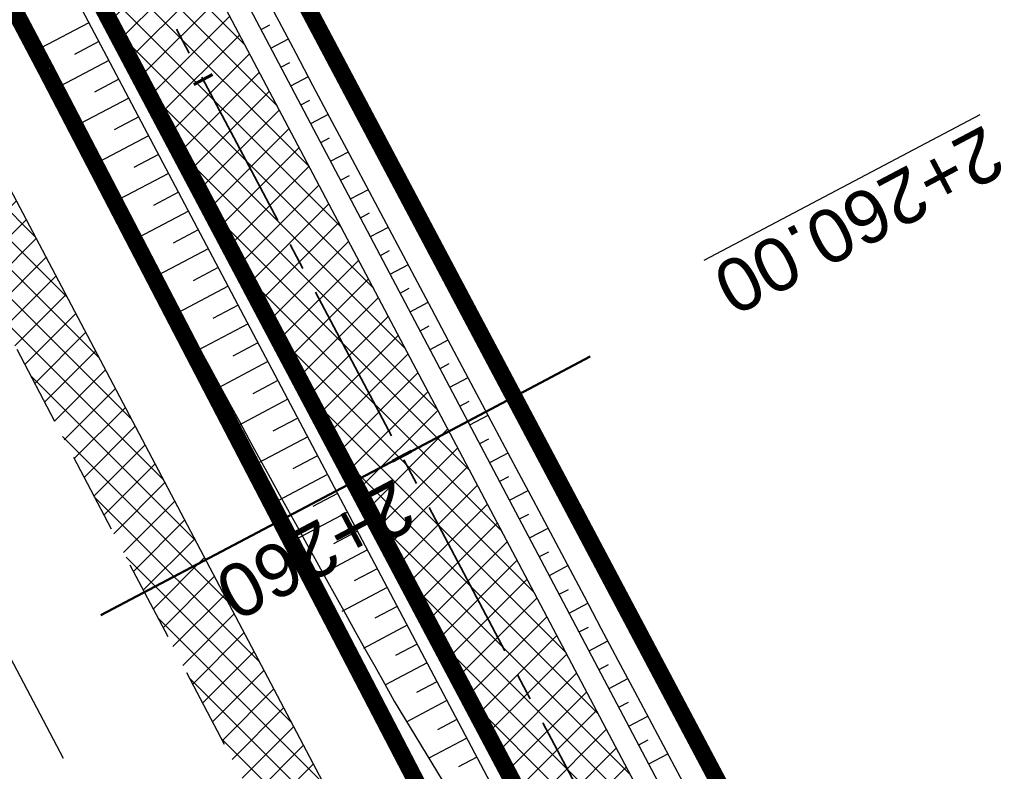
# Model space of a CAD drawing. Header units: metres. Extents: x 7529682 to 7533711, y 5721195 to 5727842.
# Tile 112 of 232: x 7530762 to 7530785, y 5725794 to 5725812. Entities that reach past the tile are written whole.
import ezdxf

# ---------------------------------------------------------------- set-up
doc = ezdxf.new("R2010")
doc.units = ezdxf.units.M
for name, pattern in [('817-dzialki-09-05-04$0$HIDDEN', [0.375, 0.25, -0.125]), ('ACAD_ISO05W100', [33, 24, -3, 0, -3, 0, -3]), ('CENTER', [50.800000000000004, 31.75, -6.35, 6.35, -6.35]), ('CENTER2', [28.575000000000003, 19.05, -3.175, 3.175, -3.175]), ('HIDDEN', [9.524999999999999, 6.35, -3.175])]:
    doc.linetypes.add(name, pattern=pattern)
for name, color, linetype in [('C-DROGI-SYTUACJA', 7, 'Continuous'), ('C-DROGI-SYTUACJA-ETYKIETY', 7, 'Continuous'), ('D-hatch-pobocza', 131, 'Continuous'), ('D-pobocza', 60, 'Continuous'), ('D-rowy', 160, 'Continuous'), ('D-skarpa', 2, 'Continuous'), ('D-skarpa-kreskowanie', 2, 'Continuous')]:
    doc.layers.add(name, color=color, linetype=linetype)
for name, color, linetype, lineweight, true_color in [('D-hatch-ciag-pieszo-rowerowy', 7, 'Continuous', 13, 0xff9f80), ('D-LR-etap-III', 7, '817-dzialki-09-05-04$0$HIDDEN', 50, 0x00008f), ('D-przekroje-pop', 7, 'Continuous', 50, 0x000099)]:
    doc.layers.add(name, color=color, linetype=linetype, lineweight=lineweight, true_color=true_color)
for name, color, linetype, lineweight in [('D-krawędzie', 3, 'Continuous', 30), ('D-obrzeża', 2, 'Continuous', 30), ('D-oś', 10, 'CENTER', 30), ('D-pas-drogowy', 7, 'ACAD_ISO05W100', 50)]:
    doc.layers.add(name, color=color, linetype=linetype, lineweight=lineweight)
doc.layers.add('poprzeczki', color=7, linetype='Continuous', true_color=0x0000c7)
doc.styles.get("Standard").update_dxf_attribs({"font": 'arial.ttf'})
pattern_1 = [(45, (0, 0), (-0.3367596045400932, 0.3367596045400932), []), (135, (0, 0), (-0.3367596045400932, -0.3367596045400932), [])]

# ---------------------------------------------------------------- blocks, each defined once
blk = doc.blocks.new('AeccTickLine')
at = {"color": 0, "linetype": 'ByBlock', "lineweight": -2}
blk.add_line((0, 1), (-3.673819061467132e-16, -1), dxfattribs=at)

msp = doc.modelspace()

# ---------------------------------------------------------------- hatches: boundary and pattern name
at = {"layer": 'D-hatch-ciag-pieszo-rowerowy'}
h = msp.add_hatch(dxfattribs=at)
h.set_pattern_fill('ANSI37', color=256, scale=0.15, style=0)
h.set_pattern_definition(pattern_1)
edge = h.paths.add_edge_path()
edge.add_line((7530776.607199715, 5725790.32115803), (7530759.629252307, 5725822.460878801))
edge.add_line((7530759.629252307, 5725822.460878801), (7530758.520315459, 5725821.883972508))
edge.add_line((7530758.520315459, 5725821.883972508), (7530775.500859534, 5725789.739336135))
edge.add_line((7530775.500859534, 5725789.739336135), (7530792.728626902, 5725756.83339883))
edge.add_line((7530792.728626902, 5725756.83339883), (7530803.872935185, 5725735.729115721))
edge.add_arc((7530538.588320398, 5725595.643166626), 299.9999999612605, 26.897255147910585, 27.836700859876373, ccw=False)
edge.add_line((7530806.134081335, 5725731.360762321), (7530814.970565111, 5725713.941033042))
edge.add_line((7530814.970565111, 5725713.941033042), (7530815.845092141, 5725714.97978109))
edge.add_line((7530815.845092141, 5725714.97978109), (7530807.239406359, 5725731.94451075))
edge.add_arc((7530539.69370321, 5725596.226801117), 299.9999999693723, 26.89727954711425, 27.83670124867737)
edge.add_line((7530804.978317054, 5725736.312752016), (7530793.835011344, 5725757.415136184))
edge.add_line((7530793.835011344, 5725757.415136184), (7530776.607199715, 5725790.32115803))
edge = h.paths.add_edge_path()
edge.add_line((7530816.037319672, 5725715.20810562), (7530816.719618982, 5725716.018528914))
edge.add_line((7530816.719618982, 5725716.018528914), (7530808.344729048, 5725732.528263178))
edge.add_arc((7530540.799086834, 5725596.810433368), 299.9999999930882, 26.89730528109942, 27.83670086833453)
edge.add_line((7530806.083701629, 5725736.896382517), (7530794.941395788, 5725757.996873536))
edge.add_line((7530794.941395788, 5725757.996873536), (7530777.713539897, 5725790.902979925))
edge.add_line((7530777.713539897, 5725790.902979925), (7530760.738189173, 5725823.037785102))
edge.add_line((7530760.738189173, 5725823.037785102), (7530759.629252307, 5725822.460878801))
edge.add_line((7530759.629252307, 5725822.460878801), (7530776.607199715, 5725790.32115803))
edge.add_line((7530776.607199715, 5725790.32115803), (7530793.835011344, 5725757.415136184))
edge.add_line((7530793.835011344, 5725757.415136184), (7530804.978317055, 5725736.312752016))
edge.add_arc((7530539.69370321, 5725596.226801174), 299.9999999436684, 26.89727953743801, 27.83670123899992, ccw=False)
edge.add_line((7530807.239406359, 5725731.94451075), (7530815.845092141, 5725714.97978109))
edge.add_line((7530815.845092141, 5725714.97978109), (7530816.037319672, 5725715.20810562))
at = {"layer": 'D-hatch-pobocza'}
h = msp.add_hatch(dxfattribs=at)
h.set_pattern_fill('ANSI37', color=256, scale=0.15, style=0)
h.set_pattern_definition(pattern_1)
h.paths.add_polyline_path([(7530720.98, 5725884.44), (7530708.37, 5725908.34), (7530695.8, 5725932.28), (7530687.36, 5725949.02), (7530675.509999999, 5725970.87), (7530663.29, 5725994.02), (7530649.63, 5726020.19), (7530635.9, 5726046.17), (7530600.685173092, 5726114.059213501), (7530599.742800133, 5726113.514541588), (7530641.555222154, 5726032.007915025), (7530660.960861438, 5725995.070069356), (7530689.128213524, 5725941.540167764), (7530707.335918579, 5725907.031820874), (7530725.255781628, 5725873.092686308), (7530743.969545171, 5725837.653904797), (7530770.526708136, 5725787.119408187), (7530787.864146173, 5725754.266918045), (7530809.812893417, 5725712.701971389), (7530812.027706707, 5725712.540894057), (7530798.84, 5725737.15), (7530787.349999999, 5725758.8), (7530776.05, 5725780.2), (7530760.429999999, 5725809.79), (7530749.219999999, 5725830.63), (7530733.519999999, 5725861.06)])

# ---------------------------------------------------------------- linework, layer by layer
at = {"layer": 'C-DROGI-SYTUACJA', "color": 10, "linetype": 'CENTER2', "lineweight": 35, "ltscale": 0.2}
msp.add_lwpolyline([(7530731.225186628, 5725876.243669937), (7530749.9411932, 5725840.80064079), (7530776.607199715, 5725790.32115803), (7530793.835011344, 5725757.415136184), (7530804.978317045, 5725736.312752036, -0.004099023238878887), (7530807.239406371, 5725731.944510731), (7530820.113028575, 5725706.566228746), (7530830.270223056, 5725687.299354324), (7530846.386568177, 5725656.604833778), (7530866.204308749, 5725619.068234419), (7530877.760224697, 5725597.076230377, 0.1335355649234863), (7530884.90917624, 5725589.391702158), (7530887.484076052, 5725587.791725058, -0.1336076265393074), (7530894.635661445, 5725580.10218264), (7530904.400482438, 5725561.506014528, -0.1127731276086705)], format="xyb", dxfattribs=at)
at = {"layer": 'D-krawędzie', "linetype": 'HIDDEN', "ltscale": 0.3, "flags": 128}
msp.add_lwpolyline([(7530572.009999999, 5726166.06), (7530620.380949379, 5726072.761487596), (7530641.555222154, 5726032.007915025), (7530660.960861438, 5725995.070069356), (7530689.128213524, 5725941.540167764), (7530707.335918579, 5725907.031820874), (7530725.255781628, 5725873.092686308), (7530743.969545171, 5725837.653904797), (7530770.526708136, 5725787.119408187), (7530787.864146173, 5725754.266918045), (7530809.897571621, 5725712.541613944), (7530824.739035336, 5725684.389287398), (7530840.856259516, 5725653.693092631), (7530860.675070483, 5725616.154465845), (7530865.283000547, 5725607.394015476), (7530878.050274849, 5725583.079962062), (7530918.171722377, 5725507.178125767), (7530950.162943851, 5725446.305402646), (7530993.419108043, 5725364.264712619), (7531022.766433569, 5725308.719304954), (7531053.80955549, 5725249.872416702), (7531081.165622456, 5725197.874670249), (7531103.902359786, 5725154.540603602), (7531128.123220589, 5725108.448161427), (7531149.3, 5725068.249999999), (7531167.380094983, 5725033.766927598), (7531197.164745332, 5724976.987689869), (7531228.151004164, 5724918.034426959), (7531253.152837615, 5724870.491119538), (7531286.7961686, 5724806.653565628), (7531306.739858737, 5724768.664832), (7531335.094443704, 5724714.652299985), (7531357.3191504, 5724672.438740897), (7531373.644908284, 5724641.454376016), (7531392.161870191, 5724605.998675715), (7531418.480331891, 5724555.852756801), (7531439.726902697, 5724515.582472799), (7531468.399107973, 5724461.077223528), (7531491.782023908, 5724416.527754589), (7531531.990296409, 5724339.832565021), (7531557.226635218, 5724291.658956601), (7531569.851546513, 5724267.577443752), (7531591.375556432, 5724226.547822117), (7531610.003879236, 5724191.103071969), (7531616.882991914, 5724177.998849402), (7531629.984986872, 5724153.025496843), (7531641.006768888, 5724132.021778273), (7531664.906257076, 5724087.616922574), (7531677.64401952, 5724064.785715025), (7531683.112433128, 5724054.988140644), (7531686.752875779, 5724048.180044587), (7531695.447538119, 5724031.696667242), (7531703.748818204, 5724015.917210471), (7531709.214143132, 5724005.513965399), (7531719.388607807, 5723986.14687362), (7531726.295217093, 5723973.000144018), (7531732.740794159, 5723960.735633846), (7531735.13, 5723956.19)], dxfattribs=at)
at = {"layer": 'D-LR-etap-III', "ltscale": 10, "flags": 128}
msp.add_lwpolyline([(7531750.474471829, 5723895.103125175, 0.4, 0.4, 0), (7531750.505, 5723895.13, 0.4, 0.4, 0), (7531682.71, 5724022.92, 0.4, 0.4, 0), (7531619.177023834, 5724147.203692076, 0.4, 0.4, 0), (7531592.308960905, 5724198.48863389, 0.4, 0.4, 0), (7531553.263875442, 5724272.918564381, 0.4, 0.4, 0), (7531504.019999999, 5724366.79, 0.4, 0.4, 0), (7531482.09, 5724407.62, 0.4, 0.4, 0), (7531412.350402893, 5724541.182759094, 0.4, 0.4, 0), (7531388.463669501, 5724586.929768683, 0.4, 0.4, 0), (7531345.12, 5724669.94, 0.4, 0.4, 0), (7531127.66, 5725081.67, 0.4, 0.4, 0), (7531059.253139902, 5725211.040795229, 0.4, 0.4, 0), (7531008.007244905, 5725307.953830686, 0.4, 0.4, 0), (7530964.181635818, 5725390.835555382, 0.4, 0.4, 0), (7530914.557354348, 5725484.683561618, 0.4, 0.4, 0), (7530865.243241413, 5725577.493975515, 0.4, 0.4, 0), (7530840.085257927, 5725624.058651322, 0.4, 0.4, 0), (7530802.559525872, 5725694.924584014, 0.4, 0.4, 0), (7530755.54, 5725787.51, 0.4, 0.4, 0), (7530708.717810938, 5725876.303221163, 0.4, 0.4, 0), (7530695.12, 5725902.09, 0.4, 0.4, 0), (7530642.91397006, 5726001.07839487, 0.4, 0.4, 0), (7530634.934723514, 5726016.146615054, 0.4, 0.4, 0), (7530610.820000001, 5726061.929999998, 0.4, 0.4, 0), (7530610.820000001, 5726061.929999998, 0.4, 0.4, 0), (7530607.21, 5726063.51, 0.4, 0.4, 0), (7530597.42, 5726080.68, 0.4, 0.4, 0), (7530591.16, 5726088.44, 0.4, 0.4, 0), (7530581.28, 5726107.21, 0.4, 0.4, 0), (7530571.29, 5726130.56, 0.4, 0.4, 0), (7530549.554994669, 5726171.527317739, 0.4, 0.4, 0), (7530531.014309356, 5726206.473807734, 0.4, 0.4, 0), (7530516.461208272, 5726236.016618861, 0.4, 0.4, 0), (7530500.798929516, 5726266.141265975, 0.4, 0.4, 0), (7530491.349999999, 5726283.94, 0.4, 0.4, 0), (7530482.4, 5726303.41, 0.4, 0.4, 0), (7530482.4, 5726303.41, 0.4, 0.4, 0), (7530450.41, 5726357.28, 0.4, 0.4, 0), (7530397.759396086, 5726458.499907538, 0.4, 0.4, 0), (7530334.707815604, 5726583.664702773, 0.4, 0.4, 0), (7530303.939274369, 5726645.167943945, 0.4, 0.4, 0), (7530300.509779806, 5726651.777515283, 0.4, 0.4, 0), (7530289.213532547, 5726671.966724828, 0.4, 0.4, 0), (7530281.54, 5726685.57, 0.4, 0.4, 0), (7530261.37085633, 5726724.163374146, 0.4, 0.4, 0), (7530254.03, 5726738.21, 0.4, 0.4, 0), (7530197.219999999, 5726845.06, 0.4, 0.4, 0), (7530194.71, 5726849.15, 0.4, 0.4, 0), (7530195.92, 5726850.75, 0.4, 0.4, 0), (7530170.546669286, 5726892.961489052, 0.4, 0.4, 0), (7530143.174718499, 5726945.065838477, 0.4, 0.4, 0), (7530105.059999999, 5727018.32, 0.4, 0.4, 0), (7530100.059999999, 5727027.16, 0.4, 0.4, 0), (7530062.318670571, 5727099.625398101, 0.4, 0.4, 0), (7530015.378537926, 5727189.420463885, 0.4, 0.4, 0), (7529983.207960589, 5727250.206596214, 0.4, 0.4, 0), (7529953.284293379, 5727306.74720398, 0.4, 0.4, 0), (7529900.67053443, 5727406.15903814, 0.4, 0.4, 0), (7529890.630239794, 5727425.131178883, 0.4, 0.4, 0), (7529875.155383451, 5727454.426350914, 0.4, 0.4, 0), (7529857.560096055, 5727487.787346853, 0.4, 0.4, 0), (7529835.194401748, 5727530.19312405, 0.4, 0.4, 0), (7529811.740544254, 5727574.662079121, 0.4, 0.4, 0), (7529792.101859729, 5727611.922638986, 0.4, 0.4, 0), (7529768.066117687, 5727657.469613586, 0.4, 0.4, 0), (7529755.210566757, 5727682.131373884, 0.4, 0.4, 0), (7529753.309999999, 5727681.13, 0.4, 0.4, 0), (7529739.21, 5727707.77, 0.4, 0.4, 0), (7529735.394745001, 5727711.251990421, 0.4, 0.4, 0), (7529725.42, 5727730.2, 0.4, 0.4, 0), (7529723.55, 5727729.88, 0.4, 0.4, 0), (7529695.566668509, 5727782.932080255, 0.4, 0.4, 0), (7529717.67971874, 5727794.024357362, 0.4, 0.4, 0), (7529736.274870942, 5727758.647400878, 0.4, 0.4, 0), (7529736.274870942, 5727758.647400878, 0.4, 0.4, 0), (7529744.511003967, 5727750.406106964, 0.4, 0.4, 0), (7529744.511003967, 5727750.406106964, 0.4, 0.4, 0), (7529750.282568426, 5727738.549848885, 0.4, 0.4, 0), (7529777.108510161, 5727687.569424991, 0.4, 0.4, 0), (7529796.51537536, 5727651.329932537, 0.4, 0.4, 0), (7529814.937945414, 5727616.793170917, 0.4, 0.4, 0), (7529839.006722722, 5727572.303976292, 0.4, 0.4, 0), (7529860.617626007, 5727532.509108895, 0.4, 0.4, 0), (7529882.348967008, 5727491.504261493, 0.4, 0.4, 0), (7529904.865139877, 5727449.096370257, 0.4, 0.4, 0), (7529920.747384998, 5727418.884773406, 0.4, 0.4, 0), (7529946.676504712, 5727368.547487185, 0.4, 0.4, 0), (7529972.024701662, 5727320.573310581, 0.4, 0.4, 0), (7529987.740014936, 5727290.153392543, 0.4, 0.4, 0), (7529996.497385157, 5727273.661630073, 0.4, 0.4, 0), (7530017.541471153, 5727234.202689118, 0.4, 0.4, 0), (7530033.053657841, 5727204.864166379, 0.4, 0.4, 0), (7530051.622983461, 5727170.222745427, 0.4, 0.4, 0), (7530069.276612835, 5727137.015751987, 0.4, 0.4, 0), (7530089.385386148, 5727097.533639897, 0.4, 0.4, 0), (7530109.712512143, 5727060.746615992, 0.4, 0.4, 0), (7530136.769722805, 5727011.640131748, 0.4, 0.4, 0), (7530162.446686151, 5726962.743777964, 0.4, 0.4, 0), (7530187.674104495, 5726916.992101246, 0.4, 0.4, 0), (7530207.820739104, 5726879.335323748, 0.4, 0.4, 0), (7530230.625609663, 5726834.518686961, 0.4, 0.4, 0), (7530262.288093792, 5726776.61832811, 0.4, 0.4, 0), (7530277.509672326, 5726760.213143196, 0.4, 0.4, 0), (7530286.036865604, 5726744.106684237, 0.4, 0.4, 0), (7530288.097472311, 5726735.884066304, 0.4, 0.4, 0), (7530290.393870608, 5726725.046963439, 0.4, 0.4, 0), (7530296.17664807, 5726713.582980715, 0.4, 0.4, 0), (7530302.726195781, 5726701.18226779, 0.4, 0.4, 0), (7530325.685047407, 5726657.466383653, 0.4, 0.4, 0), (7530343.243978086, 5726623.648592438, 0.4, 0.4, 0), (7530360.229820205, 5726591.746871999, 0.4, 0.4, 0), (7530383.20855044, 5726548.059469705, 0.4, 0.4, 0), (7530406.017875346, 5726503.605514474, 0.4, 0.4, 0), (7530427.464919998, 5726462.620289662, 0.4, 0.4, 0), (7530447.9278544, 5726424.388014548, 0.4, 0.4, 0), (7530471.126878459, 5726379.920667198, 0.4, 0.4, 0), (7530490.501003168, 5726343.033350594, 0.4, 0.4, 0), (7530509.499458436, 5726306.733076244, 0.4, 0.4, 0), (7530529.890269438, 5726267.244072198, 0.4, 0.4, 0), (7530543.852446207, 5726238.990319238, 0.4, 0.4, 0), (7530554.808897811, 5726218.943990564, 0.4, 0.4, 0), (7530559.027108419, 5726212.223286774, 0.4, 0.4, 0), (7530563.060988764, 5726206.409670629, 0.4, 0.4, 0), (7530566.93354971, 5726200.463543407, 0.4, 0.4, 0), (7530569.771022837, 5726194.901501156, 0.4, 0.4, 0), (7530571.47319415, 5726191.282350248, 0.4, 0.4, 0), (7530572.839142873, 5726188.024533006, 0.4, 0.4, 0), (7530575.295071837, 5726182.034664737, 0.4, 0.4, 0), (7530579.736851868, 5726173.306070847, 0.4, 0.4, 0), (7530583.3, 5726167.41, 0.4, 0.4, 0), (7530593.4, 5726163.33, 0.4, 0.4, 0), (7530598.618375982, 5726155.264489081, 0.4, 0.4, 0), (7530608.258304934, 5726140.497132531, 0.4, 0.4, 0), (7530603.269999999, 5726136.83, 0.4, 0.4, 0), (7530606.53, 5726131.84, 0.4, 0.4, 0), (7530604.239057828, 5726124.21679044, 0.4, 0.4, 0), (7530605.847136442, 5726121.630127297, 0.4, 0.4, 0), (7530608.971611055, 5726116.164124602, 0.4, 0.4, 0), (7530618.114293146, 5726097.791111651, 0.4, 0.4, 0), (7530651.213125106, 5726034.959524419, 0.4, 0.4, 0), (7530670.243741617, 5725998.61095082, 0.4, 0.4, 0), (7530698.075474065, 5725945.952624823, 0.4, 0.4, 0), (7530716.505955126, 5725911.3051464, 0.4, 0.4, 0), (7530735.223454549, 5725875.667401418, 0.4, 0.4, 0), (7530752.504235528, 5725842.154920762, 0.4, 0.4, 0), (7530778.310652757, 5725793.501254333, 0.4, 0.4, 0), (7530797.499961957, 5725756.381811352, 0.4, 0.4, 0), (7530812.518974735, 5725728.28874362, 0.4, 0.4, 0), (7530820.039295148, 5725713.160404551, 0.4, 0.4, 0), (7530822.422446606, 5725710.193574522, 0.4, 0.4, 0), (7530833.154893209, 5725688.800634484, 0.4, 0.4, 0), (7530849.629354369, 5725656.158601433, 0.4, 0.4, 0), (7530867.98290276, 5725621.963939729, 0.4, 0.4, 0), (7530872.629809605, 5725612.88760475, 0.4, 0.4, 0), (7530880.354488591, 5725597.594500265, 0.4, 0.4, 0), (7530883.839446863, 5725593.389159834, 0.4, 0.4, 0), (7530891.782113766, 5725587.763349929, 0.4, 0.4, 0), (7530895.038670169, 5725584.280746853, 0.4, 0.4, 0), (7530897.033644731, 5725580.941110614, 0.4, 0.4, 0), (7530900.951646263, 5725579.945856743, 0.4, 0.4, 0), (7530904.80970798, 5725571.977328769, 0.4, 0.4, 0), (7530903.682362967, 5725568.566434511, 0.4, 0.4, 0), (7530908.900614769, 5725558.844845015, 0.4, 0.4, 0), (7530910.252030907, 5725545.671606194, 0.4, 0.4, 0), (7530912.872986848, 5725538.645543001, 0.4, 0.4, 0), (7530945.278171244, 5725478.464284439, 0.4, 0.4, 0), (7530959.692318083, 5725450.24628822, 0.4, 0.4, 0), (7531002.82670893, 5725368.192370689, 0.4, 0.4, 0), (7531044.703532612, 5725290.314293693, 0.4, 0.4, 0), (7531064.098839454, 5725253.212562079, 0.4, 0.4, 0), (7531083.010253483, 5725216.677517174, 0.4, 0.4, 0), (7531113.013137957, 5725158.465613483, 0.4, 0.4, 0), (7531137.364304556, 5725113.07076138, 0.4, 0.4, 0), (7531150.830830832, 5725086.711759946, 0.4, 0.4, 0), (7531159.745663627, 5725076.640848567, 0.4, 0.4, 0), (7531166.309999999, 5725074.58, 0.4, 0.4, 0), (7531172.29, 5725062.58, 0.4, 0.4, 0), (7531170.589828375, 5725055.605912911, 0.4, 0.4, 0), (7531173.732823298, 5725044.080706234, 0.4, 0.4, 0), (7531215.342008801, 5724964.859648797, 0.4, 0.4, 0), (7531238.054496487, 5724921.684649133, 0.4, 0.4, 0), (7531262.389821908, 5724875.282876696, 0.4, 0.4, 0), (7531295.587160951, 5724811.265731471, 0.4, 0.4, 0), (7531348.487908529, 5724712.362812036, 0.4, 0.4, 0), (7531363.740817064, 5724682.68394264, 0.4, 0.4, 0), (7531366.986905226, 5724675.865317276, 0.4, 0.4, 0), (7531382.541261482, 5724646.110625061, 0.4, 0.4, 0), (7531401.299165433, 5724610.874551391, 0.4, 0.4, 0), (7531428.964837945, 5724558.862274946, 0.4, 0.4, 0), (7531449.111202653, 5724520.397801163, 0.4, 0.4, 0), (7531477.292992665, 5724465.831467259, 0.4, 0.4, 0), (7531500.996290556, 5724421.112506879, 0.4, 0.4, 0), (7531512.121834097, 5724400.549045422, 0.4, 0.4, 0), (7531513.78163794, 5724396.757451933, 0.4, 0.4, 0), (7531526.32, 5724379.39, 0.4, 0.4, 0), (7531566.783642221, 5724302.73628205, 0.4, 0.4, 0), (7531578.579156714, 5724282.774819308, 0.4, 0.4, 0), (7531584.232619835, 5724273.111246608, 0.4, 0.4, 0), (7531590.109283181, 5724263.508189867, 0.4, 0.4, 0), (7531593.027899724, 5724258.771479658, 0.4, 0.4, 0), (7531595.711841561, 5724254.226824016, 0.4, 0.4, 0), (7531601.659976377, 5724243.898197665, 0.4, 0.4, 0), (7531606.097733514, 5724235.986407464, 0.4, 0.4, 0), (7531609.382207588, 5724230.799061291, 0.4, 0.4, 0), (7531611.580260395, 5724227.671180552, 0.4, 0.4, 0), (7531612.707802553, 5724225.86410867, 0.4, 0.4, 0), (7531618.665224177, 5724214.480919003, 0.4, 0.4, 0), (7531619.885522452, 5724212.333950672, 0.4, 0.4, 0), (7531620.931818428, 5724210.787064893, 0.4, 0.4, 0), (7531623.518605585, 5724207.111542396, 0.4, 0.4, 0), (7531626.143926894, 5724203.61306897, 0.4, 0.4, 0), (7531632.022984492, 5724196.485954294, 0.4, 0.4, 0), (7531653.949089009, 5724152.617641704, 0.4, 0.4, 0), (7531656.750690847, 5724143.103797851, 0.4, 0.4, 0), (7531659.61440691, 5724133.254504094, 0.4, 0.4, 0), (7531661.627147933, 5724128.646047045, 0.4, 0.4, 0.01093811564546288), (7531674.314987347, 5724101.43546424, 0.4, 0.4, 0), (7531685.137626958, 5724081.408252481, 0.4, 0.4, 0), (7531692.159945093, 5724066.277333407, 0.4, 0.4, 0), (7531699.662164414, 5724051.388120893, 0.4, 0.4, 0), (7531704.480624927, 5724040.808561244, 0.4, 0.4, 0), (7531704.480624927, 5724040.808561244, 0.4, 0.4, 0), (7531704.401251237, 5724037.368913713, 0.4, 0.4, 0), (7531720.383609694, 5724003.441317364, 0.4, 0.4, 0), (7531728.79890528, 5723986.206298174, 0.4, 0.4, 0), (7531733.237926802, 5723977.192631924, 0.4, 0.4, 0), (7531736.750027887, 5723969.505210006, 0.4, 0.4, 0), (7531737.336143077, 5723968.518916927, 0.4, 0.4, 0), (7531738.285051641, 5723967.699360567, 0.4, 0.4, 0), (7531742.180915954, 5723962.346428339, 0.4, 0.4, 0), (7531744.286141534, 5723958.615526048, 0.4, 0.4, 0), (7531755.393260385, 5723944.192617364, 0.4, 0.4, 0), (7531758.69, 5723936.76, 0.4, 0.4, 0), (7531780.08, 5723929.25, 0.4, 0.4, 0), (7531792.611989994, 5723906.337708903, 0.4, 0.4, 0), (7531792.611989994, 5723906.337708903, 0.4, 0.4, 0), (7531756.962094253, 5723883.055323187, 0.4, 0.4, 0), (7531750.46, 5723895.130000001, 0.4, 0.4, 0), (7531750.46, 5723895.130000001, 0, 0, 0)], format="xyseb", dxfattribs=at)
at = {"layer": 'D-obrzeża'}
for points in [[(7530816.719618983, 5725716.018528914), (7530808.344729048, 5725732.528263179, 0.004098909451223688), (7530806.083701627, 5725736.89638252), (7530794.941395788, 5725757.996873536), (7530777.713539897, 5725790.902979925), (7530751.046456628, 5725841.384501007), (7530732.330539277, 5725876.827361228), (7530714.411684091, 5725910.764586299), (7530696.205942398, 5725945.269212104), (7530668.046470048, 5725998.784136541), (7530664.910117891, 5726005.013743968, 0.005149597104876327), (7530662.074668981, 5726010.504156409), (7530653.607852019, 5726026.492780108, -0.005149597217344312), (7530650.772403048, 5726031.983192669), (7530642.15542369, 5726049.098744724), (7530627.426120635, 5726076.938607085), (7530607.072789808, 5726115.582281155, 0.0171909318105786), (7530603.662130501, 5726121.550863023), (7530600.460822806, 5726126.731204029, -0.2231735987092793), (7530600.169674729, 5726129.265560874), (7530602.62444678, 5726136.556380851), (7530601.532376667, 5726138.657784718)], [(7530597.423349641, 5726127.911989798, 0.1239919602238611), (7530598.087196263, 5726125.816569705), (7530601.490245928, 5726120.309770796, -0.0171909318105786), (7530604.900905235, 5726114.341188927), (7530625.206004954, 5726075.789088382), (7530639.927362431, 5726047.964838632), (7530648.539517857, 5726030.859026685, 0.005149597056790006), (7530651.374987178, 5726025.36862485), (7530659.841864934, 5726009.380030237, -0.005149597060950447), (7530662.677334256, 5726003.889628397), (7530665.829676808, 5725997.62831794), (7530693.994192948, 5725944.103808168), (7530712.200589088, 5725909.597942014), (7530730.119780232, 5725875.660080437), (7530748.835751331, 5725840.217118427), (7530775.500859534, 5725789.739336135), (7530792.728626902, 5725756.83339883), (7530803.872935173, 5725735.729115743, -0.004099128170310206), (7530806.134081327, 5725731.360762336), (7530819.007277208, 5725705.983294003)]]:
    msp.add_lwpolyline(points, format="xyb", dxfattribs=at)
at = {"layer": 'D-oś', "ltscale": 0.1}
msp.add_lwpolyline([(7530915.075467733, 5725505.546186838), (7530874.953735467, 5725581.448561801), (7530862.185373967, 5725605.764687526), (7530857.578697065, 5725614.522755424), (7530837.759286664, 5725652.062517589), (7530821.64157021, 5725682.759649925), (7530806.802584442, 5725710.90727788), (7530784.768746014, 5725752.633364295), (7530767.429894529, 5725785.48853276), (7530740.872937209, 5725836.022638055), (7530722.160718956, 5725871.458493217), (7530704.240385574, 5725905.398518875), (7530686.031764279, 5725939.908602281), (7530657.86242703, 5725993.442278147), (7530638.453085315, 5726030.387171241), (7530594.845000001, 5726110.895), (7530594.845000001, 5726110.895), (7530594.845000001, 5726110.895), (7530540.21, 5726214.45)], dxfattribs=at)
at = {"layer": 'D-pas-drogowy', "ltscale": 0.2, "flags": 128}
msp.add_lwpolyline([(7531633.018560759, 5724182.834272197, 0.4, 0.4, 0), (7531617.558899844, 5724211.608162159, 0.4, 0.4, 0), (7531566.783642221, 5724302.73628205, 0.4, 0.4, 0), (7531538.419082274, 5724356.469679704, 0.4, 0.4, 0), (7531526.32, 5724379.39, 0.4, 0.4, 0), (7531516.102085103, 5724393.607319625, 0.4, 0.4, 0.001485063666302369), (7531513.78037409, 5724396.837773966, 0.4, 0.4, 0), (7531501.87, 5724413.41, 0.4, 0.4, 0), (7531474.926107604, 5724464.507896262, 0.4, 0.4, 0), (7531446.200436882, 5724518.992313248, 0.4, 0.4, 0), (7531424.962185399, 5724559.262257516, 0.4, 0.4, 0), (7531398.444460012, 5724609.565801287, 0.4, 0.4, 0), (7531379.647455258, 5724645.216004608, 0.4, 0.4, 0), (7531365.23, 5724672.56, 0.4, 0.4, 0), (7531341.305752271, 5724717.915356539, 0.4, 0.4, 0), (7531312.899996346, 5724771.788898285, 0.4, 0.4, 0), (7531292.590923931, 5724810.306502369, 0.4, 0.4, 0), (7531259.391619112, 5724873.271351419, 0.4, 0.4, 0), (7531233.740401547, 5724921.922582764, 0.4, 0.4, 0), (7531203.072738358, 5724980.092044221, 0.4, 0.4, 0), (7531173.471398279, 5725036.225177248, 0.4, 0.4, 0), (7531168.269999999, 5725046.09, 0.4, 0.4, 0), (7531172.29, 5725062.58, 0.4, 0.4, 0), (7531166.309999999, 5725074.58, 0.4, 0.4, 0), (7531150.32, 5725079.6, 0.4, 0.4, 0), (7531141.5, 5725096.43, 0.4, 0.4, 0), (7531109.311735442, 5725157.814415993, 0.4, 0.4, 0), (7531086.641300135, 5725201.047918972, 0.4, 0.4, 0), (7531059.198258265, 5725253.383662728, 0.4, 0.4, 0), (7531028.206828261, 5725312.48946212, 0.4, 0.4, 0), (7530999.104694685, 5725367.990143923, 0.4, 0.4, 0), (7530956.247527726, 5725449.724815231, 0.4, 0.4, 0), (7530924.397774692, 5725510.463768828, 0.4, 0.4, 0), (7530897.509999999, 5725561.74, 0.4, 0.4, 0), (7530894.46, 5725566.14, 0.4, 0.4, 0), (7530892.16, 5725570.49, 0.4, 0.4, 0), (7530869.362688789, 5725613.307018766, 0.4, 0.4, 0), (7530861.693971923, 5725627.704613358, 0.4, 0.4, 0), (7530852.74, 5725644.52, 0.4, 0.4, 0), (7530831.509999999, 5725684.2, 0.4, 0.4, 0), (7530811.13, 5725722.52, 0.4, 0.4, 0), (7530792.3476413, 5725757.940652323, 0.4, 0.4, 0), (7530768.03, 5725803.8, 0.4, 0.4, 0), (7530748.768542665, 5725840.178507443, 0.4, 0.4, 0), (7530727.7, 5725879.97, 0.4, 0.4, 0), (7530712.0981582, 5725909.54523909, 0.4, 0.4, 0), (7530693.644105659, 5725944.645156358, 0.4, 0.4, 0), (7530665.702224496, 5725997.538976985, 0.4, 0.4, 0), (7530641.759999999, 5726042.88, 0.4, 0.4, 0), (7530616.5, 5726091.48, 0.4, 0.4, 0), (7530604.628439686, 5726114.319880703, 0.4, 0.4, -0.007762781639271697), (7530602.5, 5726118.43, 0.4, 0.4, 0), (7530603.992037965, 5726123.394821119, 0.4, 0.4, 0), (7530606.53, 5726131.84, 0.4, 0.4, 0), (7530603.269999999, 5726136.83, 0.4, 0.4, 0), (7530593.775620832, 5726151.368713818, 0.4, 0.4, 0), (7530590.202637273, 5726156.84001263, 0.4, 0.4, 0), (7530583.3, 5726167.41, 0.4, 0.4, 0), (7530580.578343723, 5726170.427567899, 0.4, 0.4, 0), (7530575.849999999, 5726175.67, 0.4, 0.4, 0), (7530569.009999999, 5726186.66, 0.4, 0.4, 0), (7530562.555322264, 5726199.189409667, 0.4, 0.4, 0), (7530555.67, 5726211.39, 0.4, 0.4, 0), (7530548.29, 5726224.23, 0.4, 0.4, 0), (7530540.58, 5726237.71, 0.4, 0.4, 0), (7530532.679999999, 5726252.65, 0.4, 0.4, 0), (7530524.059999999, 5726269.35, 0.4, 0.4, 0), (7530502.82, 5726309.91, 0.4, 0.4, 0), (7530488.83, 5726336.63, 0.4, 0.4, 0), (7530466.03, 5726380.16, 0.4, 0.4, 0), (7530438.469999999, 5726432.77, 0.4, 0.4, 0), (7530424.53, 5726459.09, 0.4, 0.4, 0), (7530401.63, 5726502.97, 0.4, 0.4, 0), (7530383.38, 5726538.06, 0.4, 0.4, 0), (7530353.969999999, 5726593.52, 0.4, 0.4, 0), (7530338.469999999, 5726622.74, 0.4, 0.4, 0), (7530322.009999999, 5726653.88, 0.4, 0.4, 0), (7530297.54, 5726700.33, 0.4, 0.4, 0), (7530287.38, 5726719.6, 0.4, 0.4, 0), (7530285.94993921, 5726722.315508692, 0.4, 0.4, 0), (7530280.259999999, 5726733.12, 0.4, 0.4, 0), (7530266.73, 5726758.74, 0.4, 0.4, 0), (7530260.42, 5726770.47, 0.4, 0.4, 0), (7530253.25, 5726783.82, 0.4, 0.4, 0), (7530244.95, 5726799.33, 0.4, 0.4, 0), (7530239.389999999, 5726808.49, 0.4, 0.4, 0), (7530238.29, 5726807.9, 0.4, 0.4, 0), (7530218.11, 5726850.67, 0.4, 0.4, 0), (7530175.906646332, 5726928.168028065, 0.4, 0.4, 0), (7530096.679999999, 5727076.15, 0.4, 0.4, 0), (7530094.679999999, 5727079.89, 0.4, 0.4, 0), (7530064.59693469, 5727135.522637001, 0.4, 0.4, 0), (7530046.730970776, 5727168.8921561, 0.4, 0.4, 0), (7530025.803045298, 5727208.461374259, 0.4, 0.4, 0), (7530012.846501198, 5727232.979315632, 0.4, 0.4, 0), (7529994.15, 5727268.45, 0.4, 0.4, 0), (7529981.670868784, 5727291.93018666, 0.4, 0.4, 0), (7529949.889999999, 5727351.73, 0.4, 0.4, 0), (7529924.75, 5727399.03, 0.4, 0.4, 0), (7529915.515824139, 5727417.099754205, 0.4, 0.4, 0), (7529885.83, 5727475.19, 0.4, 0.4, 0), (7529862.559999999, 5727519.97, 0.4, 0.4, 0), (7529852.984923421, 5727538.191086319, 0.4, 0.4, 0), (7529836.513084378, 5727569.51130111, 0.4, 0.4, 0), (7529815.36890814, 5727609.140983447, 0.4, 0.4, 0), (7529792.795203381, 5727651.247499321, 0.4, 0.4, 0), (7529774.199114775, 5727685.858348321, 0.4, 0.4, 0), (7529746.966026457, 5727736.059440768, 0.4, 0.4, 0), (7529733.92, 5727757.62, 0.4, 0.4, 0), (7529708.607472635, 5727806.388536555, 0.4, 0.4, 0), (7529688.491967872, 5727796.344621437, 0.4, 0.4, 0), (7529723.55, 5727729.88, 0.4, 0.4, 0), (7529725.42, 5727730.2, 0.4, 0.4, 0), (7529735.38, 5727711.28, 0.4, 0.4, 0), (7529739.21, 5727707.77, 0.4, 0.4, 0), (7529753.309999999, 5727681.13, 0.4, 0.4, 0), (7529755.178396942, 5727682.114424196, 0.4, 0.4, 0), (7529792.101859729, 5727611.922638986, 0.4, 0.4, 0), (7529811.740544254, 5727574.662079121, 0.4, 0.4, 0), (7529835.194401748, 5727530.19312405, 0.4, 0.4, 0), (7529857.560096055, 5727487.787346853, 0.4, 0.4, 0), (7529875.155383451, 5727454.426350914, 0.4, 0.4, 0), (7529890.630239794, 5727425.131178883, 0.4, 0.4, 0), (7529900.67053443, 5727406.15903814, 0.4, 0.4, 0), (7529953.284293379, 5727306.74720398, 0.4, 0.4, 0), (7529983.207960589, 5727250.206596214, 0.4, 0.4, 0), (7530015.378537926, 5727189.420463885, 0.4, 0.4, 0), (7530062.318670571, 5727099.625398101, 0.4, 0.4, 0), (7530100.059999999, 5727027.16, 0.4, 0.4, 0), (7530105.059999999, 5727018.32, 0.4, 0.4, 0), (7530143.174718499, 5726945.065838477, 0.4, 0.4, 0), (7530170.546669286, 5726892.961489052, 0.4, 0.4, 0), (7530195.92, 5726850.75, 0.4, 0.4, 0), (7530194.71, 5726849.15, 0.4, 0.4, 0), (7530197.219999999, 5726845.06, 0.4, 0.4, 0), (7530254.03, 5726738.21, 0.4, 0.4, 0), (7530261.37085633, 5726724.163374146, 0.4, 0.4, 0), (7530281.54, 5726685.57, 0.4, 0.4, 0), (7530289.213532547, 5726671.966724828, 0.4, 0.4, 0), (7530300.509779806, 5726651.777515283, 0.4, 0.4, 0), (7530303.939274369, 5726645.167943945, 0.4, 0.4, 0), (7530334.707815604, 5726583.664702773, 0.4, 0.4, 0), (7530397.759396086, 5726458.499907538, 0.4, 0.4, 0), (7530450.41, 5726357.28, 0.4, 0.4, 0), (7530482.4, 5726303.41, 0.4, 0.4, 0), (7530483.687990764, 5726301.003383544, 0.4, 0.4, 0), (7530491.349999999, 5726283.94, 0.4, 0.4, 0), (7530512.67, 5726243.78, 0.4, 0.4, 0), (7530529.429999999, 5726209.46, 0.4, 0.4, 0), (7530571.29, 5726130.56, 0.4, 0.4, 0), (7530581.28, 5726107.21, 0.4, 0.4, 0), (7530591.16, 5726088.44, 0.4, 0.4, 0), (7530597.42, 5726080.68, 0.4, 0.4, 0), (7530607.21, 5726063.51, 0.4, 0.4, 0), (7530610.820000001, 5726061.929999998, 0.4, 0.4, 0), (7530634.934723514, 5726016.146615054, 0.4, 0.4, 0), (7530642.91397006, 5726001.07839487, 0.4, 0.4, 0), (7530695.12, 5725902.09, 0.4, 0.4, 0), (7530708.717810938, 5725876.303221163, 0.4, 0.4, 0), (7530755.54, 5725787.51, 0.4, 0.4, 0), (7530802.559525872, 5725694.924584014, 0.4, 0.4, 0), (7530840.085257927, 5725624.058651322, 0.4, 0.4, 0), (7530865.243241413, 5725577.493975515, 0.4, 0.4, 0), (7530914.557354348, 5725484.683561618, 0.4, 0.4, 0), (7530964.181635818, 5725390.835555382, 0.4, 0.4, 0), (7531008.007244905, 5725307.953830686, 0.4, 0.4, 0), (7531059.253139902, 5725211.040795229, 0.4, 0.4, 0), (7531127.66, 5725081.67, 0.4, 0.4, 0), (7531345.12, 5724669.94, 0.4, 0.4, 0), (7531388.463669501, 5724586.929768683, 0.4, 0.4, 0), (7531412.350402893, 5724541.182759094, 0.4, 0.4, 0), (7531482.09, 5724407.62, 0.4, 0.4, 0), (7531504.019999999, 5724366.79, 0.4, 0.4, 0), (7531519.374444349, 5724337.520497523, 0.4, 0.4, 0), (7531563.748815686, 5724252.931583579, 0.4, 0.4, 0), (7531602.175111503, 5724179.681224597, 0.4, 0.4, 0), (7531619.177023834, 5724147.203692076, 0.4, 0.4, 0), (7531625.038493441, 5724135.63500206, 0.4, 0.4, 0), (7531656.796442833, 5724073.31633882, 0.4, 0.4, 0), (7531675.12, 5724037.36, 0.4, 0.4, 0), (7531682.71, 5724022.92, 0.4, 0.4, 0), (7531705.565196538, 5723979.810545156, 0.4, 0.4, 0), (7531736.605941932, 5723921.261514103, 0.4, 0.4, 0), (7531750.46, 5723895.130000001, 0.4, 0.4, 0), (7531740.769999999, 5723886.56, 0.4, 0.4, 0), (7531732.86, 5723885, 0.4, 0.4, 0), (7531722.179999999, 5723887.77, 0.4, 0.4, 0), (7531729.87, 5723862.17, 0.4, 0.4, 0), (7531742.92, 5723861.93, 0.4, 0.4, 0), (7531763.71, 5723859.52, 0.4, 0.4, 0), (7531768.42, 5723854.12, 0.4, 0.4, 0), (7531787.42, 5723817.97, 0.4, 0.4, 0), (7531795.57, 5723809.82, 0.4, 0.4, 0), (7531816.346897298, 5723819.850397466, 0.4, 0.4, 0), (7531816.346897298, 5723819.850397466, 0.4, 0.4, 0), (7531805.059999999, 5723843.23, 0.4, 0.4, 0), (7531803.61, 5723886.23, 0.4, 0.4, 0), (7531803.61, 5723886.23, 0.4, 0.4, 0), (7531780.08, 5723929.25, 0.4, 0.4, 0), (7531758.69, 5723936.76, 0.4, 0.4, 0), (7531749.3590272, 5723946.412126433, 0.4, 0.4, 0), (7531742.71, 5723953.29, 0.4, 0.4, 0), (7531735.177368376, 5723967.877529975, 0.4, 0.4, 0), (7531722.37, 5723992.68, 0.4, 0.4, 0), (7531705.041669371, 5724030.885563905, 0.4, 0.4, 0), (7531699.469999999, 5724043.17, 0.4, 0.4, 0), (7531692.69, 5724058.11, 0.4, 0.4, 0), (7531679.672010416, 5724084.016803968, 0.4, 0.4, 0), (7531674.55, 5724094.21, 0.4, 0.4, 0), (7531666.633166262, 5724114.002855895, 0.4, 0.4, 0), (7531649, 5724153.82, 0.4, 0.4, 0), (7531641.49, 5724149.34, 0.4, 0.4, 0), (7531626.04, 5724179.34, 0.4, 0.4, 0), (7531633.03, 5724182.84, 0, 0, 0)], format="xyseb", dxfattribs=at)
at = {"layer": 'D-pobocza'}
for points in [[(7530817.069429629, 5725716.434027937), (7530808.786858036, 5725732.76176432, 0.004098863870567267), (7530806.525855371, 5725737.129834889), (7530795.383949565, 5725758.229568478), (7530778.156075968, 5725791.135708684), (7530751.488562, 5725841.618045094), (7530732.772680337, 5725877.060837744), (7530714.853835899, 5725910.998042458), (7530696.648292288, 5725945.502292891), (7530668.489828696, 5725999.015300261), (7530665.356674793, 5726005.238566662, 0.005149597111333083), (7530662.521229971, 5726010.728981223), (7530654.054424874, 5726026.717611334, -0.005149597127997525), (7530651.218980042, 5726032.208025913), (7530642.601035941, 5726049.325525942), (7530627.870143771, 5726077.168510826), (7530607.515180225, 5726115.815284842, 0.01719093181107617), (7530604.087467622, 5726121.813709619), (7530600.886159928, 5726126.994050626, -0.0952056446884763), (7530600.550530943, 5726127.875840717)], [(7530602.007271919, 5726118.490346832, -0.01261795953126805), (7530604.458514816, 5726114.108185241), (7530624.761981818, 5726075.559184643), (7530639.481750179, 5726047.738057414), (7530648.092941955, 5726030.634191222, 0.005149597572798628), (7530650.928415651, 5726025.14379095), (7530659.395303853, 5726009.155205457, -0.00514959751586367), (7530662.230777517, 5726003.664805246), (7530665.386318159, 5725997.397154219), (7530693.551843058, 5725943.870727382), (7530711.758370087, 5725909.364613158), (7530729.677628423, 5725875.426624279), (7530748.393610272, 5725839.983641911), (7530775.058323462, 5725789.506607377), (7530792.286073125, 5725756.600703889), (7530803.430782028, 5725735.495662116, -0.004099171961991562), (7530805.691951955, 5725731.127261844), (7530814.620754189, 5725713.525533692)]]:
    msp.add_lwpolyline(points, format="xyb", dxfattribs=at)
msp.add_lwpolyline([(7530798.84, 5725737.15), (7530787.349999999, 5725758.8), (7530776.05, 5725780.2), (7530760.429999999, 5725809.79), (7530749.219999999, 5725830.63), (7530733.519999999, 5725861.06), (7530720.98, 5725884.44), (7530708.37, 5725908.34), (7530695.8, 5725932.28), (7530687.36, 5725949.02), (7530675.509999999, 5725970.87), (7530663.29, 5725994.02), (7530649.63, 5726020.19), (7530635.9, 5726046.17), (7530600.685173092, 5726114.059213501), (7530599.742800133, 5726113.514541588)], dxfattribs=at)
at = {"layer": 'D-przekroje-pop', "extrusion": (0.4670881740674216, -0.884210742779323, 0), "elevation": -1545281.353403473}
msp.add_lwpolyline([(9333247.52375983, 0), (9333242.52375983, 0), (9333234.52375983, 0)], dxfattribs=at)
at = {"layer": 'D-rowy', "linetype": 'HIDDEN', "ltscale": 0.1, "const_width": 0.4, "flags": 128}
for points in [[(7530741.879316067, 5725849.304278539), (7530762.298990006, 5725810.645308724)], [(7530812.482115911, 5725715.105457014), (7530791.994644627, 5725753.55506961), (7530762.298990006, 5725810.645308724)]]:
    msp.add_lwpolyline(points, dxfattribs=at)
at = {"layer": 'D-skarpa', "linetype": 'Continuous'}
for points in [[(7530748.738959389, 5725847.871175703), (7530749.258122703, 5725846.824127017), (7530750.624298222, 5725844.131213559), (7530751.539779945, 5725842.374672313), (7530751.841372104, 5725841.804047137, 0.0002368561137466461), (7530777.322847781, 5725793.792695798), (7530778.557354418, 5725791.351335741), (7530779.540217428, 5725789.300423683), (7530781.844541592, 5725784.863040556), (7530784.814099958, 5725779.157269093), (7530786.411447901, 5725776.02374882)], [(7530742.689298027, 5725849.009704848), (7530744.539219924, 5725845.653465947), (7530745.099973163, 5725844.62837919), (7530746.518525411, 5725841.963123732), (7530747.425204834, 5725840.201934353), (7530747.716541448, 5725839.625893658, -0.001221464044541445), (7530751.932152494, 5725831.272795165), (7530754.234357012, 5725826.834184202), (7530756.510455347, 5725822.381782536), (7530758.747845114, 5725817.9089329), (7530760.987699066, 5725813.437384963), (7530763.285323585, 5725808.996354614, 0.006340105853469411), (7530770.474156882, 5725795.829605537), (7530774.495049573, 5725789.205405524), (7530775.650722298, 5725787.264094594), (7530778.122658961, 5725782.914464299), (7530780.393951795, 5725778.459787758), (7530780.522251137, 5725776.910289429), (7530781.609008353, 5725773.509451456)]]:
    msp.add_lwpolyline(points, format="xyb", dxfattribs=at)
at = {"layer": 'D-skarpa-kreskowanie', "linetype": 'Continuous'}
for p, q in [((7530763.304346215, 5725811.757209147, 107.5600272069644), (7530762.167624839, 5725811.156731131, 106.7029327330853)), ((7530767.345886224, 5725811.599694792, 107.7137904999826), (7530767.553031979, 5725811.709120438, 107.5576014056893)), ((7530763.537890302, 5725811.315103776, 107.5658888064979), (7530762.967638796, 5725811.013865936, 107.1359158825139)), ((7530767.579430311, 5725811.157589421, 107.7196520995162), (7530767.994496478, 5725811.376849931, 107.4066898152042)), ((7530763.771434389, 5725810.872998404, 107.5717504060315), (7530762.627149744, 5725810.268525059, 106.7089531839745)), ((7530767.812974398, 5725810.715484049, 107.7255136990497), (7530768.02089481, 5725810.825318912, 107.5687405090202)), ((7530764.004978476, 5725810.430893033, 107.577612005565), (7530763.430945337, 5725810.127657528, 107.1447877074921)), ((7530768.046518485, 5725810.273378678, 107.7313752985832), (7530768.463133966, 5725810.493457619, 107.4172448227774)), ((7530764.238522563, 5725809.988787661, 107.5834736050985), (7530763.086674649, 5725809.380318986, 106.7149736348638)), ((7530768.280062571, 5725809.831273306, 107.7372368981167), (7530768.48875764, 5725809.941517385, 107.5798796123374)), ((7530764.47206665, 5725809.54668229, 107.5893352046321), (7530763.894289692, 5725809.241469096, 107.1536880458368)), ((7530768.513606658, 5725809.389167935, 107.7430984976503), (7530768.931771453, 5725809.610065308, 107.4277998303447)), ((7530764.705610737, 5725809.104576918, 107.5951968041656), (7530763.546833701, 5725808.492447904, 106.7214722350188)), ((7530768.747150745, 5725808.947062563, 107.7489600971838), (7530768.956620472, 5725809.057715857, 107.5910187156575)), ((7530768.980694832, 5725808.504957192, 107.7548216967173), (7530769.400408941, 5725808.726672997, 107.4383548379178)), ((7530764.939154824, 5725808.662471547, 107.6010584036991), (7530764.358154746, 5725808.355555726, 107.1629809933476)), ((7530765.172698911, 5725808.220366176, 107.6069200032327), (7530764.007475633, 5725807.604831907, 106.7283349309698)), ((7530769.214238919, 5725808.062851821, 107.7606832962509), (7530769.424483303, 5725808.173914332, 107.6021578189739)), ((7530765.406242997, 5725807.778260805, 107.6127816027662), (7530764.822019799, 5725807.469642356, 107.172273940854)), ((7530769.447783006, 5725807.62074645, 107.7665448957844), (7530769.869046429, 5725807.843280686, 107.4489098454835)), ((7530765.639787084, 5725807.336155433, 107.6186432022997), (7530764.468117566, 5725806.71721591, 106.735197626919)), ((7530769.681327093, 5725807.178641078, 107.7724064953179), (7530769.892346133, 5725807.290112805, 107.613296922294)), ((7530765.873331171, 5725806.894050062, 107.6245048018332), (7530765.285884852, 5725806.583728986, 107.1815668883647)), ((7530769.91487118, 5725806.736535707, 107.7782680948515), (7530770.337683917, 5725806.959888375, 107.4594648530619)), ((7530766.106875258, 5725806.45194469, 107.6303664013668), (7530764.928759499, 5725805.829599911, 106.7420603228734)), ((7530770.148415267, 5725806.294430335, 107.7841296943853), (7530770.360208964, 5725806.406311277, 107.624436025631)), ((7530766.340419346, 5725806.009839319, 107.6362280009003), (7530765.749749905, 5725805.697815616, 107.1908598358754)), ((7530770.381959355, 5725805.852324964, 107.789991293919), (7530770.806321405, 5725806.076496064, 107.4700198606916)), ((7530766.573963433, 5725805.567733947, 107.6420896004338), (7530765.389401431, 5725804.941983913, 106.7489230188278)), ((7530770.615503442, 5725805.410219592, 107.7958528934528), (7530770.828071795, 5725805.52250975, 107.6355751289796)), ((7530766.80750752, 5725805.125628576, 107.6479511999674), (7530766.213994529, 5725804.812102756, 107.2004389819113)), ((7530770.849047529, 5725804.968114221, 107.8017144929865), (7530771.274958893, 5725805.193103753, 107.4805748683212)), ((7530767.041051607, 5725804.683523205, 107.6538127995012), (7530765.8564085, 5725804.057730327, 106.7605850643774)), ((7530771.082591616, 5725804.526008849, 107.8075760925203), (7530771.295934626, 5725804.638708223, 107.6467142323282)), ((7530771.316135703, 5725804.083903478, 107.813437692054), (7530771.74359638, 5725804.309711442, 107.4911298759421)), ((7530767.274595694, 5725804.241417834, 107.6596743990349), (7530766.683465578, 5725803.929150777, 107.2139588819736)), ((7530767.508139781, 5725803.799312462, 107.6655359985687), (7530766.328262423, 5725803.176037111, 106.775901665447)), ((7530771.54967979, 5725803.641798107, 107.8192992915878), (7530771.763797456, 5725803.754906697, 107.6578533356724)), ((7530771.783223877, 5725803.199692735, 107.8251608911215), (7530772.212233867, 5725803.426319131, 107.5016848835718)), ((7530767.741683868, 5725803.357207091, 107.6713975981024), (7530767.152936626, 5725803.046198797, 107.2274787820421)), ((7530767.975227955, 5725802.915101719, 107.6772591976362), (7530766.800116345, 5725802.294343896, 106.7912182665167)), ((7530772.016767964, 5725802.757587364, 107.8310224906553), (7530772.231660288, 5725802.87110517, 107.6689924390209)), ((7530768.208772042, 5725802.472996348, 107.6831207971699), (7530767.622407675, 5725802.163246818, 107.2409986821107)), ((7530772.250312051, 5725802.315481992, 107.8368840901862), (7530772.680871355, 5725802.54292682, 107.512239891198)), ((7530768.442316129, 5725802.030890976, 107.6889823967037), (7530767.271970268, 5725801.41265068, 106.8065348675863)), ((7530772.483856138, 5725801.873376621, 107.8427456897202), (7530772.699523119, 5725801.987303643, 107.6801315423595)), ((7530768.675860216, 5725801.588785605, 107.6948439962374), (7530768.091878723, 5725801.280294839, 107.2545185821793)), ((7530772.717400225, 5725801.431271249, 107.8486072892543), (7530773.149508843, 5725801.659534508, 107.5227948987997)), ((7530768.909404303, 5725801.146680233, 107.7007055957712), (7530767.74382419, 5725800.530957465, 106.821851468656)), ((7530772.950944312, 5725800.989165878, 107.8544688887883), (7530773.16738595, 5725801.103502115, 107.6912706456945)), ((7530769.14294839, 5725800.704574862, 107.7065671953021), (7530768.562481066, 5725800.397940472, 107.2688914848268)), ((7530773.184488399, 5725800.547060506, 107.8603304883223), (7530773.618146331, 5725800.776142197, 107.5333499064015)), ((7530769.376492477, 5725800.262469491, 107.7124287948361), (7530768.234649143, 5725799.659285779, 106.8514723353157)), ((7530773.418032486, 5725800.104955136, 107.8661920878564), (7530773.63524878, 5725800.219700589, 107.702409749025)), ((7530769.610036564, 5725799.820364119, 107.7182903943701), (7530769.048660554, 5725799.523814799, 107.295009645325)), ((7530773.651576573, 5725799.662849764, 107.8720536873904), (7530774.086783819, 5725799.892749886, 107.5439049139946)), ((7530769.843580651, 5725799.378258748, 107.7241519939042), (7530768.739919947, 5725798.795245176, 106.8919854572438)), ((7530773.88512066, 5725799.220744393, 107.8779152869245), (7530774.103111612, 5725799.335899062, 107.71354885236)), ((7530774.118664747, 5725798.778639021, 107.8837768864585), (7530774.555421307, 5725799.009357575, 107.5544599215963)), ((7530770.077124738, 5725798.936153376, 107.7300135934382), (7530769.534840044, 5725798.649689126, 107.3211278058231)), ((7530770.310668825, 5725798.494048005, 107.7358751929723), (7530769.245190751, 5725797.931204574, 106.932498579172)), ((7530774.352208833, 5725798.33653365, 107.8896384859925), (7530774.570974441, 5725798.452097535, 107.7246879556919)), ((7530774.58575292, 5725797.894428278, 107.8955000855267), (7530775.024058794, 5725798.125965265, 107.5650149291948)), ((7530770.544212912, 5725798.051942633, 107.7417367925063), (7530770.021019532, 5725797.775563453, 107.3472459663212)), ((7530770.777756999, 5725797.609837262, 107.7475983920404), (7530769.750461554, 5725797.067163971, 106.9730117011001)), ((7530774.819297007, 5725797.452322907, 107.9013616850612), (7530775.038837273, 5725797.568296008, 107.7358270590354)), ((7530771.011301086, 5725797.16773189, 107.7534599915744), (7530770.507199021, 5725796.90143778, 107.3733641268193)), ((7530775.052841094, 5725797.010217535, 107.9072232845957), (7530775.492696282, 5725797.242572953, 107.5755699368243)), ((7530771.244845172, 5725796.725626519, 107.7593215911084), (7530770.255732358, 5725796.203123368, 107.0135248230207)), ((7530775.286385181, 5725796.568112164, 107.9130848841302), (7530775.506700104, 5725796.68449448, 107.7469661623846)), ((7530771.478389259, 5725796.283521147, 107.7651831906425), (7530770.993870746, 5725796.027572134, 107.3998534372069)), ((7530775.519929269, 5725796.126006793, 107.9189464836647), (7530775.961333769, 5725796.359180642, 107.586124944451)), ((7530771.711933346, 5725795.841415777, 107.771044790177), (7530770.76925764, 5725795.343443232, 107.0602618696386)), ((7530775.753473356, 5725795.683901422, 107.9248080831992), (7530775.974562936, 5725795.800692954, 107.7581052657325)), ((7530771.945477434, 5725795.399310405, 107.7769063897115), (7530771.48732024, 5725795.157286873, 107.4314532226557)), ((7530775.987017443, 5725795.24179605, 107.9306696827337), (7530776.429971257, 5725795.475788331, 107.5966799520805)), ((7530772.179021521, 5725794.957205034, 107.782767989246), (7530771.289068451, 5725794.487083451, 107.1117382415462)), ((7530776.22056153, 5725794.799690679, 107.9365312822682), (7530776.442425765, 5725794.916891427, 107.7692443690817)), ((7530776.454105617, 5725794.357585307, 107.9423928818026), (7530776.898608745, 5725794.592396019, 107.6072349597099)), ((7530772.412565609, 5725794.515099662, 107.7886295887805), (7530771.980769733, 5725794.287001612, 107.4630530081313))]:
    msp.add_line(p, q, dxfattribs=at)

# ---------------------------------------------------------------- block references
at = {"layer": 'poprzeczki', "color": 2, "linetype": 'Continuous', "lineweight": 60, "xscale": 0.25, "yscale": 0.25, "zscale": 0.25, "rotation": 297.8454490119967}
for p in [(7530765.98780984, 5725810.423954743), (7530770.65869158, 5725801.581847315)]:
    msp.add_blockref('AeccTickLine', p, dxfattribs=at)

# ---------------------------------------------------------------- texts
at = {"layer": 'C-DROGI-SYTUACJA-ETYKIETY', "color": 2}
msp.add_text('2+260', height=1.25, rotation=207.8454490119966, dxfattribs=at).set_placement((7530770.502270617, 5725801.075110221))
at = {"layer": 'D-przekroje-pop', "lineweight": 30}
msp.add_text('%%U2+260.00', height=1.25, rotation=207.8454490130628, dxfattribs=at).set_placement((7530784.343571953, 5725809.376420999))

doc.saveas('drawing.dxf')
